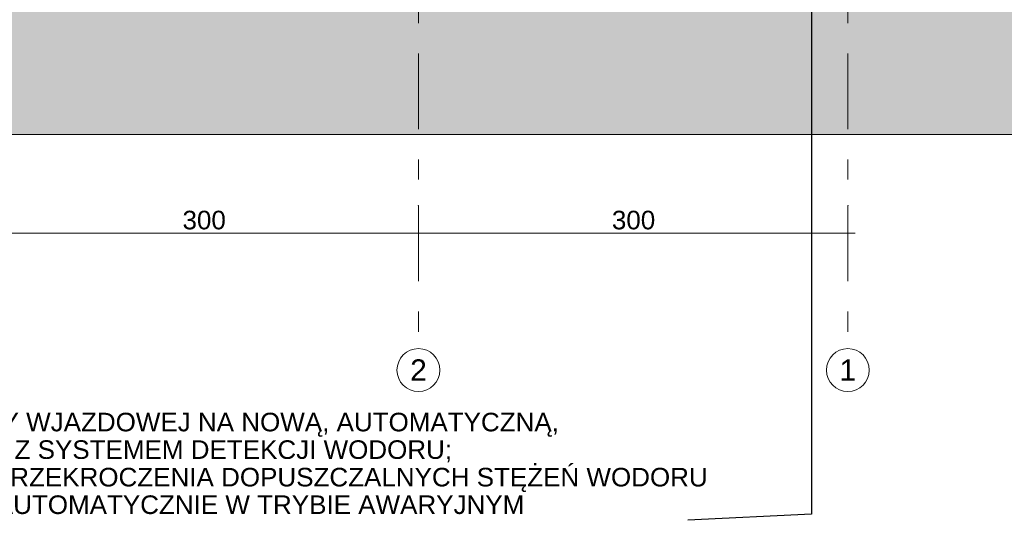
# Model space of a CAD drawing. Header units: centimetres. Extents: x -396 to 14490, y -515 to 1122.
# Tile 66 of 73: x 13049 to 13737, y -498 to -148. Entities that reach past the tile are written whole.
import ezdxf
from ezdxf.enums import TextEntityAlignment as Align

# ---------------------------------------------------------------- set-up
doc = ezdxf.new("R2010")
doc.units = ezdxf.units.CM
doc.header["$MEASUREMENT"] = 0
doc.linetypes.add('Przerywana podwójnie', pattern=[109.361107, 52.916665, -21.166666, 14.111111, -21.166666])
doc.linetypes.add('Wipeout_Contour', pattern=[100, 0, -100])
for name, color, linetype, lineweight in [('0_Nr_pióra__11', 7, 'Continuous', 0), ('0_Nr_pióra__21', 7, 'Continuous', 20), ('299-A Wymiary Opisy_Nr_pióra__11', 7, 'Continuous', 0), ('410-K Osie główne_Nr_pióra__11', 7, 'Continuous', 0), ('410-K Osie główne_Nr_pióra__7', 7, 'Continuous', 20), ('Nowe_199-Z Wymiary i opisy_Nr_pióra__135', 5, 'Continuous', 20)]:
    doc.layers.add(name, color=color, linetype=linetype, lineweight=lineweight)
doc.layers.add('299-A Wymiary Opisy', color=7, linetype='Continuous')
doc.layers.add('410-K Osie główne', color=7, linetype='Continuous')
doc.styles.add('STYL_AUTOMATYCZNY_1', font='arial.ttf')
doc.styles.add('STYL_AUTOMATYCZNY_2', font='arial.ttf')
doc.dimstyles.new('STYL_AUTOMATYCZNY__3', dxfattribs={"dimtxt": 0.18, "dimasz": 14.592, "dimexe": 0.18, "dimexo": 0.0625, "dimgap": 0, "dimtad": 0, "dimtih": 1, "dimtoh": 1, "dimdec": 4, "dimzin": 0, "dimdsep": 46, "dimcen": 0.09, "dimadec": 0, "dimazin": 0, "dimtfac": 1, "dimtdec": 4, "dimtmove": 0, "dimatfit": 3, "dimldrblk": 'ARROWHEAD_5', "dimfxl": 0, "dimtolj": 1, "dimtzin": 0, "dimarcsym": 0})
doc.dimstyles.new('STYL_AUTOMATYCZNY__4', dxfattribs={"dimtxt": 13, "dimasz": 9.88, "dimexe": 0.18, "dimexo": 0.0625, "dimgap": 0, "dimtad": 1, "dimtih": 1, "dimtoh": 1, "dimdec": 0, "dimzin": 0, "dimdsep": 46, "dimtxsty": 'STYL_AUTOMATYCZNY_1', "dimblk": 'ARROWHEAD_0', "dimblk1": 'ARROWHEAD_0', "dimblk2": 'ARROWHEAD_0', "dimcen": 0.09, "dimclrd": 7, "dimclre": 7, "dimclrt": 7, "dimadec": 0, "dimazin": 0, "dimtfac": 1, "dimtdec": 4, "dimtmove": 0, "dimatfit": 3, "dimfxl": 0, "dimtolj": 1, "dimtzin": 0, "dimarcsym": 0})

# ---------------------------------------------------------------- blocks, each defined once
blk = doc.blocks.new('*D315', base_point=(13661.33, 21.87))
at = {"layer": '299-A Wymiary Opisy_Nr_pióra__11', "color": 7, "linetype": 'Continuous', "lineweight": 0}
for p, q in [((13027.52, -307.24), (13027.52, -287.74)), ((13327.52, -307.24), (13327.52, -287.74)), ((13027.52, -297.49), (13327.52, -297.49))]:
    blk.add_line(p, q, dxfattribs=at)
at = {"layer": '299-A Wymiary Opisy_Nr_pióra__11', "color": 7, "lineweight": 0, "insert": (13162.65, -294.89), "char_height": 13, "attachment_point": 7, "style": 'STYL_AUTOMATYCZNY_1'}
blk.add_mtext('\\A1;{\\pql;\\fArial|b0|i0|c238|p0;\\W1.000000;300}', dxfattribs=at)
blk = doc.blocks.new('ARROWHEAD_0')
at = {"color": 0, "linetype": 'Continuous', "lineweight": 0}
for p, q in [((0, 0), (-1, 0)), ((0, -0.5), (0, 0.5))]:
    blk.add_line(p, q, dxfattribs=at)
blk = doc.blocks.new('*D316', base_point=(13661.33, 21.87))
at = {"layer": '299-A Wymiary Opisy_Nr_pióra__11', "color": 7, "linetype": 'Continuous', "lineweight": 0}
for p, q in [((13327.52, -307.24), (13327.52, -287.74)), ((13627.52, -307.24), (13627.52, -287.74)), ((13327.52, -297.49), (13627.52, -297.49)), ((13627.52, -297.49), (13632.72, -297.49))]:
    blk.add_line(p, q, dxfattribs=at)
at = {"layer": '299-A Wymiary Opisy_Nr_pióra__11', "color": 7, "lineweight": 0, "insert": (13462.65, -294.89), "char_height": 13, "attachment_point": 7, "style": 'STYL_AUTOMATYCZNY_1'}
blk.add_mtext('\\A1;{\\pql;\\fArial|b0|i0|c238|p0;\\W1.000000;300}', dxfattribs=at)
blk = doc.blocks.new('ARROWHEAD_5')
at = {"linetype": 'Continuous', "lineweight": 0}
blk.add_hatch(color=0, dxfattribs=at).paths.add_polyline_path([(-1, 0.2679), (0, 0), (-1, -0.2679)])
at = {"color": 0, "linetype": 'Continuous', "lineweight": 0}
blk.add_line((0, 0), (-1, 0), dxfattribs=at)
blk = doc.blocks.new('Standardowy znacznik osi[13]_2', base_point=(13327.52, 1021.87))
at = {"layer": '410-K Osie główne_Nr_pióra__11', "color": 7, "linetype": 'Przerywana podwójnie', "lineweight": 0}
for p, q in [((13327.52, 921.87), (13327.52, -278.13)), ((13327.52, -278.13), (13327.52, -378.13))]:
    blk.add_line(p, q, dxfattribs=at)
blk.add_point((13327.52, -278.13), dxfattribs=at)
blk.add_point((13327.52, -278.13), dxfattribs=at)
at = {"layer": '410-K Osie główne_Nr_pióra__7', "color": 7, "linetype": 'Continuous', "lineweight": 20}
blk.add_circle((13327.52, -393.13), 15, dxfattribs=at)
at = {"layer": '410-K Osie główne_Nr_pióra__11', "color": 7, "lineweight": 0, "style": 'STYL_AUTOMATYCZNY_2'}
for tag, p in [('AC_MarkerText_1_0', (13327.52, 1044.37)), ('AC_MarkerText_1_1', (13327.52, -385.63))]:
    blk.add_attdef(tag, text='', height=15, rotation=360, dxfattribs=at).set_placement(p, align=Align.TOP_CENTER)
blk = doc.blocks.new('Standardowy znacznik osi[14]_2', base_point=(13627.52, 1021.87))
at = {"layer": '410-K Osie główne_Nr_pióra__11', "color": 7, "linetype": 'Przerywana podwójnie', "lineweight": 0}
for p, q in [((13627.52, 921.87), (13627.52, -278.13)), ((13627.52, -278.13), (13627.52, -378.13))]:
    blk.add_line(p, q, dxfattribs=at)
blk.add_point((13627.52, -278.13), dxfattribs=at)
blk.add_point((13627.52, -278.13), dxfattribs=at)
at = {"layer": '410-K Osie główne_Nr_pióra__7', "color": 7, "linetype": 'Continuous', "lineweight": 20}
blk.add_circle((13627.52, -393.13), 15, dxfattribs=at)
at = {"layer": '410-K Osie główne_Nr_pióra__11', "color": 7, "lineweight": 0, "style": 'STYL_AUTOMATYCZNY_2'}
for tag, p in [('AC_MarkerText_1_0', (13627.52, 1044.37)), ('AC_MarkerText_1_1', (13627.52, -385.63))]:
    blk.add_attdef(tag, text='', height=15, rotation=360, dxfattribs=at).set_placement(p, align=Align.TOP_CENTER)

msp = doc.modelspace()

# ---------------------------------------------------------------- texts
at = {"layer": 'Nowe_199-Z Wymiary i opisy_Nr_pióra__135', "color": 5, "linetype": 'Continuous', "lineweight": 20, "insert": (12891.99, -493.95), "char_height": 13, "attachment_point": 7, "line_spacing_factor": 0.888941, "style": 'STYL_AUTOMATYCZNY_1'}
msp.add_mtext('\\A1;{\\pql;\\fArial|b0|i0|c238|p0;\\W1.000000;WYMIANA BRAMY WJAZDOWEJ NA NOWĄ, AUTOMATYCZNĄ, \\P\\pql;\\fArial|b0|i0|c238|p0;\\W1.000000;ZINTEGROWANĄ Z SYSTEMEM DETEKCJI WODORU;\\P\\pql;\\fArial|b0|i0|c238|p0;\\W1.000000;W PRZYPADKU PRZEKROCZENIA DOPUSZCZALNYCH STĘŻEŃ WODORU\\P\\pql;\\fArial|b0|i0|c238|p0;\\W1.000000;URUCHAMIANA AUTOMATYCZNIE W TRYBIE AWARYJNYM}', dxfattribs=at)

# ---------------------------------------------------------------- dimensions: what is measured, and where the dimension line sits
at = {"layer": '299-A Wymiary Opisy', "color": 7, "linetype": 'Continuous', "lineweight": 0}
for base, p1, p2, picture, middle in [((13327.52, -297.49), (13027.52, -297.49), (13327.52, -297.49), '*D315', (13177.49, -288.39)), ((13627.52, -297.49), (13327.52, -297.49), (13627.52, -297.49), '*D316', (13477.49, -288.39))]:
    dim = msp.add_linear_dim(base=base, p1=p1, p2=p2, dimstyle='STYL_AUTOMATYCZNY__4', dxfattribs=at)
    dim.commit()
    dim.dimension.update_dxf_attribs({"geometry": picture, "text_midpoint": middle, "dimtype": 160})

# ---------------------------------------------------------------- wipeouts: each hides what was drawn before it
at = {"color": 254, "linetype": 'Wipeout_Contour', "lineweight": 0, "ltscale": 49282.096375}
msp.add_wipeout([(14490.43, -26.02), (10148.41, -26.02), (10148.41, -228.36), (14490.43, -228.36)], dxfattribs=at)

# ---------------------------------------------------------------- next in the draw order: hatches: boundary and pattern name
at = {"layer": '0_Nr_pióra__11', "linetype": 'Continuous', "lineweight": 0}
h = msp.add_hatch(dxfattribs=at)
h.set_pattern_fill('Grunt_0002', style=0, pattern_type=2)
h.set_pattern_definition([(45, (13661.33, 21.874), (-27.57716, 27.57716), []), (45, (13652.14, 31.07), (-55.1543, 55.1543), []), (45, (13642.945, 40.26), (-55.1543, 55.1543), []), (135, (13633.753, 49.451), (9.19239, 9.19239), [39, -39])])
h.paths.add_polyline_path([(14490.43, -26.02), (10148.41, -26.02), (10148.41, -228.36), (14490.43, -228.36)])

# ---------------------------------------------------------------- next in the draw order: linework, layer by layer
at = {"layer": '0_Nr_pióra__21', "color": 7, "linetype": 'Continuous', "lineweight": 20, "flags": 128}
msp.add_lwpolyline([(14490.43, -26.02), (10148.41, -26.02), (10148.41, -228.36), (14490.43, -228.36)], close=True, dxfattribs=at)

# ---------------------------------------------------------------- next in the draw order: block references
at = {"layer": '410-K Osie główne', "color": 7, "linetype": 'Continuous', "lineweight": 20}
ref = msp.add_blockref('Standardowy znacznik osi[13]_2', (13327.52, 1021.87), dxfattribs=at)
ref.add_attrib('AC_MarkerText_1_1', '2', dxfattribs={"layer": '410-K Osie główne_Nr_pióra__11', "color": 7, "lineweight": 0, "height": 15, "rotation": 360, "style": 'STYL_AUTOMATYCZNY_2'}).set_placement((13327.52, -385.63), align=Align.TOP_CENTER)
ref = msp.add_blockref('Standardowy znacznik osi[14]_2', (13627.52, 1021.87), dxfattribs=at)
ref.add_attrib('AC_MarkerText_1_1', '1', dxfattribs={"layer": '410-K Osie główne_Nr_pióra__11', "color": 7, "lineweight": 0, "height": 15, "rotation": 360, "style": 'STYL_AUTOMATYCZNY_2'}).set_placement((13627.52, -385.63), align=Align.TOP_CENTER)

# ---------------------------------------------------------------- next in the draw order: leaders
at = {"layer": 'Nowe_199-Z Wymiary i opisy_Nr_pióra__135', "color": 5, "linetype": 'Continuous', "lineweight": 20, "annotation_type": 0, "has_hookline": 1, "hookline_direction": 1, "text_width": 635.56}
msp.add_leader([(13602.04, 59.25), (13602.04, -493.95), (13515.72, -498.19)], dimstyle='STYL_AUTOMATYCZNY__3', dxfattribs=at)

doc.saveas('drawing.dxf')
